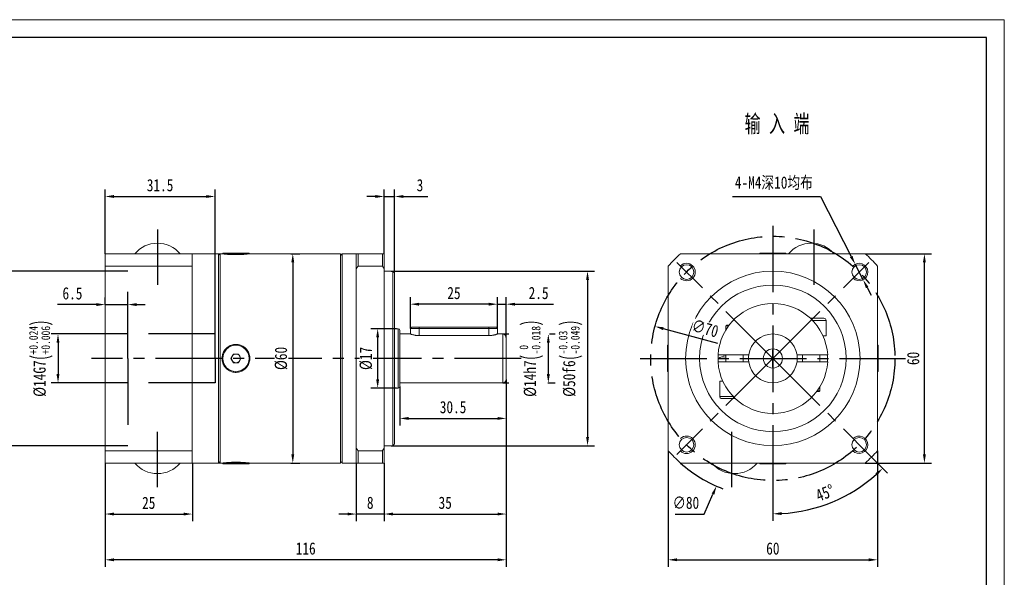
# Model space of a CAD drawing. Header units: millimetres. Extents: x -79 to 348, y -72 to 230.
# Tile 3 of 3: x 65 to 348, y 70 to 230. Entities that reach past the tile are written whole.
import ezdxf

# ---------------------------------------------------------------- set-up
doc = ezdxf.new("R2010")
doc.units = ezdxf.units.MM
doc.header["$PDSIZE"] = -1
doc.linetypes.add('CENTER2', pattern=[28.575, 19.05, -3.175, 3.175, -3.175])
doc.linetypes.add('DASHED2', pattern=[9.525, 6.35, -3.175])
doc.layers.get('0').update_dxf_attribs({"lineweight": 18})
doc.layers.get('Defpoints').update_dxf_attribs({"lineweight": 18})
for name, color, linetype in [('1轮廓实线层', 7, 'Continuous'), ('3中心线层', 1, 'CENTER2'), ('4虚线层', 6, 'DASHED2'), ('7标注层', 4, 'Continuous')]:
    doc.layers.add(name, color=color, linetype=linetype)
doc.layers.add('图框_外框线', color=7, linetype='Continuous', lineweight=18)
doc.styles.get("Standard").update_dxf_attribs({"font": 'txt', "width": 0.707})
doc.styles.add('TH_GBDIM', font='txt', dxfattribs={"width": 0.8})
doc.dimstyles.new('TH_GBDIM', dxfattribs={"dimtxt": 3.5, "dimasz": 2.5, "dimexe": 2, "dimexo": 0, "dimgap": 1.5, "dimtad": 1, "dimdec": 1, "dimdsep": 46, "dimtxsty": 'TH_GBDIM', "dimcen": 2.5, "dimdle": 5, "dimclrd": 4, "dimclre": 4, "dimclrt": 3, "dimadec": 0, "dimazin": 2, "dimtfac": 0.714286, "dimtdec": 1, "dimtmove": 0, "dimatfit": 3, "dimfxl": 1, "dimtolj": 1, "dimarcsym": 0})

# ---------------------------------------------------------------- blocks, each defined once
blk = doc.blocks.new('*D66')
at = {"layer": '7标注层', "color": 4, "lineweight": -2}
for p, q in [((269.8, 178.94), (294.98, 178.94)), ((294.98, 178.94), (303.82, 161.74)), ((307.25, 155.07), (304.97, 159.51)), ((308.4, 152.84), (309.54, 150.62))]:
    blk.add_line(p, q, dxfattribs=at)
at = {"layer": '7标注层', "color": 4}
for points in [[(303.45, 161.55), (304.2, 161.93), (304.97, 159.51)], [(308.77, 153.03), (308.03, 152.65), (307.25, 155.07)]]:
    blk.add_solid(points, dxfattribs=at)
at = {"layer": 'Defpoints', "color": 0}
for p in [(304.97, 159.51), (307.25, 155.07)]:
    blk.add_point(p, dxfattribs=at)
at = {"layer": '7标注层', "color": 3, "insert": (281.64, 182.74), "char_height": 3.5, "attachment_point": 5, "style": 'TH_GBDIM'}
blk.add_mtext('\\A1;{4-M4深10均布}{}{}', dxfattribs=at)
blk = doc.blocks.new('*D67')
at = {"layer": '7标注层', "color": 4, "lineweight": -2}
for p, q in [((251.36, 106.08), (251.36, 72.84)), ((311.36, 106.08), (311.36, 72.84)), ((253.86, 74.84), (308.86, 74.84))]:
    blk.add_line(p, q, dxfattribs=at)
at = {"layer": '7标注层', "color": 4}
for points in [[(253.86, 75.26), (253.86, 74.43), (251.36, 74.84)], [(308.86, 74.43), (308.86, 75.26), (311.36, 74.84)]]:
    blk.add_solid(points, dxfattribs=at)
at = {"layer": 'Defpoints', "color": 0}
for p in [(251.36, 106.08), (311.36, 106.08), (311.36, 74.84)]:
    blk.add_point(p, dxfattribs=at)
at = {"layer": '7标注层', "color": 3, "insert": (281.36, 78.06), "char_height": 3.5, "attachment_point": 5, "style": 'TH_GBDIM'}
blk.add_mtext('\\A1;60', dxfattribs=at)
blk = doc.blocks.new('*D68')
at = {"layer": '7标注层', "color": 4, "lineweight": -2}
for p, q in [((307.82, 162.54), (326.81, 162.54)), ((324.81, 105.04), (324.81, 160.04)), ((307.82, 102.54), (326.81, 102.54))]:
    blk.add_line(p, q, dxfattribs=at)
at = {"layer": '7标注层', "color": 4}
for points in [[(325.23, 160.04), (324.39, 160.04), (324.81, 162.54)], [(324.39, 105.04), (325.23, 105.04), (324.81, 102.54)]]:
    blk.add_solid(points, dxfattribs=at)
at = {"layer": 'Defpoints', "color": 0}
for p in [(307.82, 162.54), (324.81, 162.54), (307.82, 102.54)]:
    blk.add_point(p, dxfattribs=at)
at = {"layer": '7标注层', "color": 3, "insert": (321.6, 132.54), "char_height": 3.5, "attachment_point": 5, "rotation": 90, "style": 'TH_GBDIM'}
blk.add_mtext('\\A1;60', dxfattribs=at)
blk = doc.blocks.new('*D69')
at = {"layer": '7标注层', "color": 4, "lineweight": -2}
for p, q in [((96.43, 139.54), (74.42, 139.54)), ((76.42, 137.04), (76.42, 128.04)), ((96.43, 125.54), (74.42, 125.54))]:
    blk.add_line(p, q, dxfattribs=at)
at = {"layer": '7标注层', "color": 4}
for points in [[(76.83, 137.04), (76, 137.04), (76.42, 139.54)], [(76, 128.04), (76.83, 128.04), (76.42, 125.54)]]:
    blk.add_solid(points, dxfattribs=at)
at = {"layer": 'Defpoints', "color": 0}
for p in [(96.43, 139.54), (76.42, 125.54), (96.43, 125.54)]:
    blk.add_point(p, dxfattribs=at)
at = {"layer": '7标注层', "color": 3, "insert": (71.55, 132.54), "char_height": 3.5, "attachment_point": 5, "rotation": 90, "style": 'TH_GBDIM'}
blk.add_mtext('\\A1;{%%c14}{}{G7\\H0.7143x;{\\H2x;\\W0.5;(}\\S+0.024^ +0.006;{\\H2x;\\W0.5;)}}', dxfattribs=at)
blk = doc.blocks.new('*D70')
at = {"layer": '7标注层', "color": 4, "lineweight": -2}
for p, q in [((89.93, 157.54), (60.84, 157.54)), ((62.84, 155.04), (62.84, 110.04)), ((89.93, 107.54), (60.84, 107.54))]:
    blk.add_line(p, q, dxfattribs=at)
at = {"layer": '7标注层', "color": 4}
for points in [[(63.26, 155.04), (62.43, 155.04), (62.84, 157.54)], [(62.43, 110.04), (63.26, 110.04), (62.84, 107.54)]]:
    blk.add_solid(points, dxfattribs=at)
at = {"layer": 'Defpoints', "color": 0}
for p in [(89.93, 157.54), (62.84, 107.54), (89.93, 107.54)]:
    blk.add_point(p, dxfattribs=at)
at = {"layer": '7标注层', "color": 3, "insert": (57.98, 132.54), "char_height": 3.5, "attachment_point": 5, "rotation": 90, "style": 'TH_GBDIM'}
blk.add_mtext('\\A1;{%%c50}{}{F6\\H0.7143x;{\\H2x;\\W0.5;(}\\S+0.049^ +0.03;{\\H2x;\\W0.5;)}}', dxfattribs=at)
blk = doc.blocks.new('*D71')
at = {"layer": '7标注层', "color": 4, "lineweight": -2}
for p, q in [((89.93, 147.96), (89.93, 149.96)), ((96.43, 147.96), (96.43, 149.96)), ((87.43, 147.96), (76.28, 147.96)), ((89.93, 147.96), (96.43, 147.96)), ((98.93, 147.96), (101.43, 147.96))]:
    blk.add_line(p, q, dxfattribs=at)
at = {"layer": '7标注层', "color": 4}
for points in [[(87.43, 147.55), (87.43, 148.38), (89.93, 147.96)], [(98.93, 148.38), (98.93, 147.55), (96.43, 147.96)]]:
    blk.add_solid(points, dxfattribs=at)
at = {"layer": 'Defpoints', "color": 0}
for p in [(89.93, 147.96), (96.43, 147.96), (96.43, 147.96)]:
    blk.add_point(p, dxfattribs=at)
at = {"layer": '7标注层', "color": 3, "insert": (80.56, 151.17), "char_height": 3.5, "attachment_point": 5, "style": 'TH_GBDIM'}
blk.add_mtext('\\A1;6.5', dxfattribs=at)
blk = doc.blocks.new('*D72')
at = {"layer": '7标注层', "color": 4, "lineweight": -2}
for p, q in [((89.93, 162.54), (89.93, 180.94)), ((121.43, 139.54), (121.43, 180.94)), ((92.43, 178.94), (118.93, 178.94))]:
    blk.add_line(p, q, dxfattribs=at)
at = {"layer": '7标注层', "color": 4}
for points in [[(92.43, 179.35), (92.43, 178.52), (89.93, 178.94)], [(118.93, 178.52), (118.93, 179.35), (121.43, 178.94)]]:
    blk.add_solid(points, dxfattribs=at)
at = {"layer": 'Defpoints', "color": 0}
for p in [(121.43, 178.94), (89.93, 162.54), (121.43, 139.54)]:
    blk.add_point(p, dxfattribs=at)
at = {"layer": '7标注层', "color": 3, "insert": (105.68, 182.15), "char_height": 3.5, "attachment_point": 5, "style": 'TH_GBDIM'}
blk.add_mtext('\\A1;31.5', dxfattribs=at)
blk = doc.blocks.new('*D73')
at = {"layer": '7标注层', "color": 4, "lineweight": -2}
for p, q in [((89.93, 102.54), (89.93, 85.95)), ((114.93, 102.54), (114.93, 85.95)), ((92.43, 87.95), (112.43, 87.95))]:
    blk.add_line(p, q, dxfattribs=at)
at = {"layer": '7标注层', "color": 4}
for points in [[(92.43, 88.37), (92.43, 87.54), (89.93, 87.95)], [(112.43, 87.54), (112.43, 88.37), (114.93, 87.95)]]:
    blk.add_solid(points, dxfattribs=at)
at = {"layer": 'Defpoints', "color": 0}
for p in [(89.93, 102.54), (114.93, 102.54), (114.93, 87.95)]:
    blk.add_point(p, dxfattribs=at)
at = {"layer": '7标注层', "color": 3, "insert": (102.43, 91.14), "char_height": 3.5, "attachment_point": 5, "style": 'TH_GBDIM'}
blk.add_mtext('\\A1;25', dxfattribs=at)
blk = doc.blocks.new('*D74')
at = {"layer": '7标注层', "color": 4, "lineweight": -2}
for p, q in [((204.93, 119.94), (204.93, 72.84)), ((89.93, 96.42), (89.93, 72.84)), ((202.43, 74.84), (92.43, 74.84))]:
    blk.add_line(p, q, dxfattribs=at)
at = {"layer": '7标注层', "color": 4}
for points in [[(92.43, 75.26), (92.43, 74.43), (89.93, 74.84)], [(202.43, 74.43), (202.43, 75.26), (204.93, 74.84)]]:
    blk.add_solid(points, dxfattribs=at)
at = {"layer": 'Defpoints', "color": 0}
for p in [(204.93, 119.94), (89.93, 96.42), (89.93, 74.84)]:
    blk.add_point(p, dxfattribs=at)
at = {"layer": '7标注层', "color": 3, "insert": (147.43, 78.06), "char_height": 3.5, "attachment_point": 5, "style": 'TH_GBDIM'}
blk.add_mtext('\\A1;{116}{}{}', dxfattribs=at)
blk = doc.blocks.new('*D75')
at = {"layer": '7标注层', "color": 4, "lineweight": -2}
for p, q in [((169.93, 162.54), (169.93, 180.94)), ((172.93, 157.04), (172.93, 180.94)), ((167.43, 178.94), (164.93, 178.94)), ((169.93, 178.94), (172.93, 178.94)), ((175.43, 178.94), (182.45, 178.94))]:
    blk.add_line(p, q, dxfattribs=at)
at = {"layer": '7标注层', "color": 4}
for points in [[(167.43, 178.52), (167.43, 179.35), (169.93, 178.94)], [(175.43, 179.35), (175.43, 178.52), (172.93, 178.94)]]:
    blk.add_solid(points, dxfattribs=at)
at = {"layer": 'Defpoints', "color": 0}
for p in [(172.93, 178.94), (169.93, 162.54), (172.93, 157.04)]:
    blk.add_point(p, dxfattribs=at)
at = {"layer": '7标注层', "color": 3, "insert": (180.19, 182.15), "char_height": 3.5, "attachment_point": 5, "style": 'TH_GBDIM'}
blk.add_mtext('\\A1;{3}{}{}', dxfattribs=at)
blk = doc.blocks.new('*D76')
at = {"layer": '7标注层', "color": 4, "lineweight": -2}
for p, q in [((174.43, 124.54), (174.43, 113.35)), ((204.93, 126.54), (204.93, 113.35)), ((176.93, 115.35), (202.43, 115.35))]:
    blk.add_line(p, q, dxfattribs=at)
at = {"layer": '7标注层', "color": 4}
for points in [[(176.93, 115.76), (176.93, 114.93), (174.43, 115.35)], [(202.43, 114.93), (202.43, 115.76), (204.93, 115.35)]]:
    blk.add_solid(points, dxfattribs=at)
at = {"layer": 'Defpoints', "color": 0}
for p in [(174.43, 124.54), (204.93, 126.54), (204.93, 115.35)]:
    blk.add_point(p, dxfattribs=at)
at = {"layer": '7标注层', "color": 3, "insert": (189.68, 118.56), "char_height": 3.5, "attachment_point": 5, "style": 'TH_GBDIM'}
blk.add_mtext('\\A1;30.5', dxfattribs=at)
blk = doc.blocks.new('*D77')
at = {"layer": '7标注层', "color": 4, "lineweight": -2}
for p, q in [((171.93, 157.54), (230.23, 157.54)), ((228.23, 155.04), (228.23, 110.04)), ((171.93, 107.54), (230.23, 107.54))]:
    blk.add_line(p, q, dxfattribs=at)
at = {"layer": '7标注层', "color": 4}
for points in [[(228.65, 155.04), (227.82, 155.04), (228.23, 157.54)], [(227.82, 110.04), (228.65, 110.04), (228.23, 107.54)]]:
    blk.add_solid(points, dxfattribs=at)
at = {"layer": 'Defpoints', "color": 0}
for p in [(171.93, 157.54), (171.93, 107.54), (228.23, 107.54)]:
    blk.add_point(p, dxfattribs=at)
at = {"layer": '7标注层', "color": 3, "insert": (223.37, 132.54), "char_height": 3.5, "attachment_point": 5, "rotation": 90, "style": 'TH_GBDIM'}
blk.add_mtext('\\A1;{%%c50}{}{f6\\H0.7143x;{\\H2x;\\W0.5;(}\\S-0.03^ -0.049;{\\H2x;\\W0.5;)}}', dxfattribs=at)
blk = doc.blocks.new('*D78')
at = {"layer": '7标注层', "color": 4, "lineweight": -2}
for p, q in [((202.43, 141.14), (202.43, 150.08)), ((204.93, 138.54), (204.93, 150.08)), ((199.93, 148.08), (197.43, 148.08)), ((202.43, 148.08), (204.93, 148.08)), ((207.43, 148.08), (218.48, 148.08))]:
    blk.add_line(p, q, dxfattribs=at)
at = {"layer": '7标注层', "color": 4}
for points in [[(199.93, 147.66), (199.93, 148.49), (202.43, 148.08)], [(207.43, 148.49), (207.43, 147.66), (204.93, 148.08)]]:
    blk.add_solid(points, dxfattribs=at)
at = {"layer": 'Defpoints', "color": 0}
for p in [(204.93, 148.08), (202.43, 141.14), (204.93, 138.54)]:
    blk.add_point(p, dxfattribs=at)
at = {"layer": '7标注层', "color": 3, "insert": (214.2, 151.27), "char_height": 3.5, "attachment_point": 5, "style": 'TH_GBDIM'}
blk.add_mtext('\\A1;2.5', dxfattribs=at)
blk = doc.blocks.new('*D79')
at = {"layer": '7标注层', "color": 4, "lineweight": -2}
for p, q in [((177.43, 141.14), (177.43, 150.08)), ((202.43, 141.14), (202.43, 150.08)), ((199.93, 148.08), (179.93, 148.08))]:
    blk.add_line(p, q, dxfattribs=at)
at = {"layer": '7标注层', "color": 4}
for points in [[(179.93, 148.49), (179.93, 147.66), (177.43, 148.08)], [(199.93, 147.66), (199.93, 148.49), (202.43, 148.08)]]:
    blk.add_solid(points, dxfattribs=at)
at = {"layer": 'Defpoints', "color": 0}
for p in [(177.43, 148.08), (177.43, 141.14), (202.43, 141.14)]:
    blk.add_point(p, dxfattribs=at)
at = {"layer": '7标注层', "color": 3, "insert": (189.93, 151.27), "char_height": 3.5, "attachment_point": 5, "style": 'TH_GBDIM'}
blk.add_mtext('\\A1;25', dxfattribs=at)
blk = doc.blocks.new('*D80')
at = {"layer": '7标注层', "color": 4, "lineweight": -2}
for p, q in [((169.93, 102.54), (169.93, 85.95)), ((204.93, 104.01), (204.93, 85.95)), ((172.43, 87.95), (202.43, 87.95))]:
    blk.add_line(p, q, dxfattribs=at)
at = {"layer": '7标注层', "color": 4}
for points in [[(172.43, 88.37), (172.43, 87.54), (169.93, 87.95)], [(202.43, 87.54), (202.43, 88.37), (204.93, 87.95)]]:
    blk.add_solid(points, dxfattribs=at)
at = {"layer": 'Defpoints', "color": 0}
for p in [(169.93, 102.54), (204.93, 104.01), (204.93, 87.95)]:
    blk.add_point(p, dxfattribs=at)
at = {"layer": '7标注层', "color": 3, "insert": (187.43, 91.16), "char_height": 3.5, "attachment_point": 5, "style": 'TH_GBDIM'}
blk.add_mtext('\\A1;35', dxfattribs=at)
blk = doc.blocks.new('*D81')
at = {"layer": '7标注层', "color": 4, "lineweight": -2}
for p, q in [((161.93, 102.54), (161.93, 85.95)), ((169.93, 102.54), (169.93, 85.95)), ((159.43, 87.95), (156.93, 87.95)), ((169.93, 87.95), (161.93, 87.95)), ((172.43, 87.95), (174.93, 87.95))]:
    blk.add_line(p, q, dxfattribs=at)
at = {"layer": '7标注层', "color": 4}
for points in [[(159.43, 87.54), (159.43, 88.37), (161.93, 87.95)], [(172.43, 88.37), (172.43, 87.54), (169.93, 87.95)]]:
    blk.add_solid(points, dxfattribs=at)
at = {"layer": 'Defpoints', "color": 0}
for p in [(161.93, 102.54), (169.93, 102.54), (161.93, 87.95)]:
    blk.add_point(p, dxfattribs=at)
at = {"layer": '7标注层', "color": 3, "insert": (165.93, 91.16), "char_height": 3.5, "attachment_point": 5, "style": 'TH_GBDIM'}
blk.add_mtext('\\A1;8', dxfattribs=at)
blk = doc.blocks.new('*D85')
at = {"layer": '7标注层', "color": 4, "lineweight": -2}
for p, q in [((203.93, 139.54), (205.62, 139.54)), ((217.35, 139.54), (218.99, 139.54)), ((216.99, 137.04), (216.99, 128.04)), ((203.93, 125.54), (205.62, 125.54)), ((216.89, 125.54), (218.99, 125.54))]:
    blk.add_line(p, q, dxfattribs=at)
at = {"layer": '7标注层', "color": 4}
for points in [[(217.41, 137.04), (216.57, 137.04), (216.99, 139.54)], [(216.57, 128.04), (217.41, 128.04), (216.99, 125.54)]]:
    blk.add_solid(points, dxfattribs=at)
at = {"layer": 'Defpoints', "color": 0}
for p in [(203.93, 139.54), (203.93, 125.54), (216.99, 125.54)]:
    blk.add_point(p, dxfattribs=at)
at = {"layer": '7标注层', "color": 3, "insert": (212.13, 132.54), "char_height": 3.5, "attachment_point": 5, "rotation": 90, "style": 'TH_GBDIM'}
blk.add_mtext('\\A1;{%%c14}{}{h7\\H0.7143x;{\\H2x;\\W0.5;(}\\S 0^ -0.018;{\\H2x;\\W0.5;)}}', dxfattribs=at)
blk = doc.blocks.new('*D86')
at = {"layer": '7标注层', "color": 4, "lineweight": -2}
for p, q in [((281.36, 130.04), (281.36, 135.04)), ((278.86, 132.54), (283.86, 132.54)), ((261.67, 87.95), (264.19, 93.67)), ((253.31, 87.95), (261.67, 87.95))]:
    blk.add_line(p, q, dxfattribs=at)
blk.add_arc((281.36, 132.54), 40, 228.5904, 249.0341, dxfattribs=at)
at = {"layer": '7标注层', "color": 4}
blk.add_solid([(264.57, 93.5), (263.81, 93.83), (265.2, 95.95)], dxfattribs=at)
at = {"layer": 'Defpoints', "color": 0}
for p in [(297.52, 169.13), (265.2, 95.95)]:
    blk.add_point(p, dxfattribs=at)
at = {"layer": '7标注层', "color": 3, "insert": (256.43, 91.16), "char_height": 3.5, "attachment_point": 5, "style": 'TH_GBDIM'}
blk.add_mtext('\\A1;{∅80}{}{}', dxfattribs=at)
blk = doc.blocks.new('*D88')
at = {"color": 4, "lineweight": -2}
for p, q in [((308.87, 105.03), (314.26, 99.64)), ((281.36, 94.54), (281.36, 86.01))]:
    blk.add_line(p, q, dxfattribs=at)
blk.add_arc((281.36, 132.54), 44.53, 273.2173, 311.7827, dxfattribs=at)
at = {"color": 4}
for points in [[(311.32, 99.04), (310.74, 99.64), (312.85, 101.06)], [(283.85, 88.5), (283.87, 87.67), (281.36, 88.01)]]:
    blk.add_solid(points, dxfattribs=at)
at = {"layer": 'Defpoints', "color": 0}
for p in [(281.36, 170.54), (281.36, 132.54), (308.87, 105.03), (281.36, 94.54), (303.63, 93.98)]:
    blk.add_point(p, dxfattribs=at)
at = {"color": 3, "insert": (296.31, 94), "char_height": 3.5, "attachment_point": 5, "rotation": 21.1964, "style": 'TH_GBDIM'}
blk.add_mtext('\\A1;45%%d', dxfattribs=at)
blk = doc.blocks.new('*D89')
at = {"layer": '7标注层', "color": 4, "lineweight": -2}
blk.add_line((265.55, 136.83), (250, 141.05), dxfattribs=at)
at = {"layer": '7标注层', "color": 4}
blk.add_solid([(250.11, 141.46), (249.89, 140.65), (247.58, 141.71)], dxfattribs=at)
at = {"layer": 'Defpoints', "color": 0}
for p in [(247.58, 141.71), (315.14, 123.38)]:
    blk.add_point(p, dxfattribs=at)
at = {"layer": '7标注层', "color": 3, "insert": (261.94, 141.14), "char_height": 3.5, "attachment_point": 5, "rotation": 344.8165, "style": 'TH_GBDIM'}
blk.add_mtext('\\A1;∅70', dxfattribs=at)
blk = doc.blocks.new('*D90')
at = {"layer": '7标注层', "color": 4, "lineweight": -2}
for p, q in [((173.43, 141.04), (166.06, 141.04)), ((168.06, 138.54), (168.06, 126.54)), ((173.43, 124.04), (166.06, 124.04))]:
    blk.add_line(p, q, dxfattribs=at)
at = {"layer": '7标注层', "color": 4}
for points in [[(168.48, 138.54), (167.64, 138.54), (168.06, 141.04)], [(167.64, 126.54), (168.48, 126.54), (168.06, 124.04)]]:
    blk.add_solid(points, dxfattribs=at)
at = {"layer": 'Defpoints', "color": 0}
for p in [(173.43, 141.04), (168.06, 124.04), (173.43, 124.04)]:
    blk.add_point(p, dxfattribs=at)
at = {"layer": '7标注层', "color": 3, "insert": (164.72, 132.54), "char_height": 3.5, "attachment_point": 5, "rotation": 90, "style": 'TH_GBDIM'}
blk.add_mtext('\\A1;{%%c17}{}{}', dxfattribs=at)
blk = doc.blocks.new('*D91')
at = {"layer": '7标注层', "color": 4, "lineweight": -2}
for p, q in [((143.18, 162.54), (145.73, 162.54)), ((143.73, 160.04), (143.73, 105.04)), ((143.18, 102.54), (145.73, 102.54))]:
    blk.add_line(p, q, dxfattribs=at)
at = {"layer": '7标注层', "color": 4}
for points in [[(144.14, 160.04), (143.31, 160.04), (143.73, 162.54)], [(143.31, 105.04), (144.14, 105.04), (143.73, 102.54)]]:
    blk.add_solid(points, dxfattribs=at)
at = {"layer": 'Defpoints', "color": 0}
for p in [(143.18, 162.54), (143.18, 102.54), (143.73, 102.54)]:
    blk.add_point(p, dxfattribs=at)
at = {"layer": '7标注层', "color": 3, "insert": (140.39, 132.54), "char_height": 3.5, "attachment_point": 5, "rotation": 90, "style": 'TH_GBDIM'}
blk.add_mtext('\\A1;{%%c60}{}{}', dxfattribs=at)

msp = doc.modelspace()

# ---------------------------------------------------------------- linework, layer by layer
at = {"color": 7, "linetype": 'Continuous', "lineweight": 15}
for p, q in [((104.947112, 165.541958), (104.908631, 165.541958)), ((292.380923, 165.541958), (292.342441, 165.541958)), ((89.927871, 158.999449), (89.927871, 162.541936)), ((107.925796, 162.541936), (89.927871, 162.541936)), ((114.927871, 162.541936), (114.927871, 132.541936)), ((114.927872, 162.541936), (114.927872, 158.999449)), ((122.427871, 132.541936), (122.427871, 162.541936)), ((122.927871, 162.541936), (122.927871, 102.541936)), ((123.662871, 162.721936), (129.310371, 162.721936)), ((129.310371, 162.721936), (131.192871, 162.721936)), ((157.427871, 162.541936), (157.427871, 102.541936)), ((157.927871, 162.541936), (157.927871, 132.541936)), ((161.927871, 158.237267), (161.927871, 162.541936)), ((162.427871, 162.541936), (162.427871, 158.999449)), ((169.427871, 162.541936), (162.427871, 162.541936)), ((169.427871, 158.999449), (169.427871, 162.541936)), ((169.927871, 162.541936), (169.927871, 158.237267)), ((307.819195, 162.541936), (254.904169, 162.541936)), ((277.596682, 162.721936), (285.126682, 162.721936)), ((89.927871, 106.084423), (89.927871, 158.999449)), ((89.927871, 158.999449), (114.927872, 158.999449)), ((89.927871, 106.084424), (89.927871, 158.999449)), ((114.927872, 132.541937), (114.927872, 158.999449)), ((161.927871, 132.541936), (161.927871, 158.237267)), ((162.427871, 158.999449), (169.427871, 158.999449)), ((169.927871, 106.846606), (169.927871, 158.237267)), ((251.361682, 158.999449), (251.361682, 106.084423)), ((311.361682, 106.084423), (311.361682, 158.999449)), ((172.427871, 107.541936), (172.427871, 157.541936)), ((172.927871, 157.041936), (172.927871, 108.041936)), ((292.123304, 144.041936), (294.174182, 144.041936)), ((294.174182, 144.041936), (295.986682, 144.041936)), ((179.927871, 141.141936), (177.427871, 141.141936)), ((177.827871, 141.541936), (179.927871, 141.541936)), ((179.927871, 141.541936), (199.927871, 141.541936)), ((179.927871, 141.541936), (179.927871, 141.141936)), ((199.927871, 141.141936), (179.927871, 141.141936)), ((179.927871, 141.141936), (179.927871, 139.080285)), ((199.927871, 141.141936), (199.927871, 141.541936)), ((199.927871, 141.541936), (202.027871, 141.541936)), ((202.427871, 141.141936), (199.927871, 141.141936)), ((199.927871, 141.141936), (199.927871, 139.080285)), ((268.650565, 141.841936), (267.861682, 141.841936)), ((268.061682, 142.041936), (268.783866, 142.041936)), ((294.486682, 143.416936), (292.754525, 143.416936)), ((296.611682, 143.416936), (294.486682, 143.416936)), ((173.927871, 132.541936), (173.927871, 141.041936)), ((174.427871, 140.541936), (174.427871, 132.541936)), ((199.927871, 139.080285), (179.927871, 139.080285)), ((203.927871, 132.541936), (203.927871, 139.541936)), ((204.927871, 138.541936), (204.927871, 132.541936)), ((296.611682, 139.041936), (295.707849, 139.041936)), ((251.181682, 128.776936), (251.181682, 136.306936)), ((311.541682, 136.306936), (311.541682, 128.776936)), ((125.984496, 132.541936), (126.706184, 133.791936)), ((126.706184, 133.791936), (128.149559, 133.791936)), ((128.149559, 133.791936), (128.871247, 132.541936)), ((273.928648, 133.541936), (266.144504, 133.541936)), ((296.57886, 133.541936), (288.794717, 133.541936)), ((297.00478, 133.400966), (296.813174, 133.552495)), ((114.927871, 132.541936), (114.927871, 102.541936)), ((114.927872, 106.084424), (114.927872, 132.541937)), ((122.427871, 102.541936), (122.427871, 132.541936)), ((126.706184, 131.291936), (125.984496, 132.541936)), ((128.149559, 131.291936), (126.706184, 131.291936)), ((128.871247, 132.541936), (128.149559, 131.291936)), ((157.927871, 132.541936), (157.927871, 102.541936)), ((161.927871, 106.846606), (161.927871, 132.541936)), ((173.927871, 124.041936), (173.927871, 132.541936)), ((174.427871, 132.541936), (174.427871, 124.541936)), ((203.927871, 125.541936), (203.927871, 132.541936)), ((204.927871, 132.541936), (204.927871, 126.541936)), ((265.727131, 131.539307), (265.702777, 132.048865)), ((266.144504, 131.541936), (273.928648, 131.541936)), ((288.794717, 131.541936), (296.57886, 131.541936)), ((266.111682, 126.041936), (267.015516, 126.041936)), ((266.111682, 121.666936), (268.236682, 121.666936)), ((268.236682, 121.666936), (269.968839, 121.666936)), ((294.661682, 123.041936), (293.924027, 123.041936)), ((294.072799, 123.241936), (294.861682, 123.241936)), ((268.549182, 121.041936), (266.736682, 121.041936)), ((270.600061, 121.041936), (268.549182, 121.041936)), ((114.927872, 106.084424), (89.927871, 106.084424)), ((89.927871, 102.541936), (89.927871, 106.084423)), ((114.927872, 106.084424), (114.927872, 102.541937)), ((161.927871, 102.541936), (161.927871, 106.846606)), ((169.427871, 106.084423), (162.427871, 106.084423)), ((162.427871, 106.084423), (162.427871, 102.541936)), ((169.427871, 102.541936), (169.427871, 106.084423)), ((169.927871, 106.846606), (169.927871, 102.541936)), ((89.927871, 102.541936), (107.925796, 102.541936)), ((131.192871, 102.361936), (123.662871, 102.361936)), ((162.427871, 102.541936), (169.427871, 102.541936)), ((254.904169, 102.541936), (307.819195, 102.541936)), ((285.126682, 102.361936), (277.596682, 102.361936)), ((104.908631, 99.541914), (104.947112, 99.541914)), ((270.342441, 99.541914), (270.380923, 99.541914))]:
    msp.add_line(p, q, dxfattribs=at)
at = {"color": 7, "linetype": 'Continuous', "lineweight": 15, "flags": 128}
for points in [[(265.702777, 132.048865), (265.716435, 133.360898), (265.72715, 133.544863)], [(296.996162, 133.54567), (297.0275, 132.378848), (296.996187, 131.538589)]]:
    msp.add_lwpolyline(points, dxfattribs=at)
for centre in [(256.612945, 157.290674), (306.11042, 157.290674), (256.612945, 107.793199), (306.11042, 107.793199)]:
    msp.add_circle(centre, 2.1)
at = {"color": 7, "linetype": 'Continuous', "lineweight": 15}
for centre, radius in [((281.361682, 132.541936), 25), ((281.361682, 132.541936), 21), ((127.427871, 132.541936), 3.765), ((281.361682, 132.541936), 2.75), ((281.361682, 132.541936), 2.75)]:
    msp.add_circle(centre, radius, dxfattribs=at)
for centre, radius, start, end in [((104.908631, 157.041958), 8.5, 90, 139.67997746), ((104.947112, 157.041958), 8.5, 40.32002254, 90), ((292.342441, 157.041958), 8.5, 90, 139.67997746), ((292.380923, 157.041958), 8.5, 40.32002254, 90), ((281.361682, 132.541936), 40, 131.40962211, 138.59037789), ((281.361682, 132.541936), 40, 41.40962211, 48.59037789), ((281.361682, 132.541936), 15.75, 3.64027588, 176.35972412), ((295.986682, 143.416936), 0.625, 0, 90), ((173.927871, 140.541936), 0.5, 0, 90), ((203.927871, 138.541936), 1, 0, 90), ((281.361682, 132.541936), 7, 8.2132107, 171.7867893), ((127.427871, 132.541936), 1.25, 150, 210), ((127.427871, 132.541936), 1.25, 90, 150), ((127.427871, 132.541936), 1.25, 30, 90), ((127.427871, 132.541936), 1.25, 330, 30), ((267.204424, 130.91881), 2.125, 71.98306934, 135.24046322), ((267.444475, 135.60361), 2.125, 255.97720168, 281.32259052), ((281.361682, 132.541936), 7, 171.7867893, 188.2132107), ((281.361682, 132.541936), 7, 351.7867893, 8.2132107), ((127.427871, 132.541936), 1.25, 210, 270), ((127.427871, 132.541936), 1.25, 270, 330), ((281.361682, 132.541936), 15.75, 183.64027588, 356.35972412), ((281.361682, 132.541936), 7, 188.2132107, 351.7867893), ((173.927871, 124.541936), 0.5, 270, 0), ((203.927871, 126.541936), 1, 270, 0), ((266.736682, 121.666936), 0.625, 180, 270), ((281.361682, 132.541936), 40, 221.40962211, 228.59037789), ((281.361682, 132.541936), 40, 311.40962211, 318.59037789), ((104.908631, 108.041914), 8.5, 220.32002254, 270), ((104.947112, 108.041914), 8.5, 270, 319.67997746), ((270.342441, 108.041914), 8.5, 220.32002254, 270), ((270.380923, 108.041914), 8.5, 270, 319.67997746)]:
    msp.add_arc(centre, radius, start, end, dxfattribs=at)
at = {"color": 4}
for centre, start, end in [((256.612945, 157.290674), 227.0467131, 135), ((306.11042, 157.290674), 225, 137.0467131), ((256.612945, 107.793199), 225, 132.9532869), ((306.11042, 107.793199), 222.9532869, 135)]:
    msp.add_arc(centre, 2.5, start, end, dxfattribs=at)
at = {"color": 7, "linetype": 'Continuous', "lineweight": 15}
for points, knots in [([(107.925796, 162.541936), (108.54285, 162.541936), (109.777998, 162.541936), (111.427626, 162.541936), (112.622879, 162.541936), (113.428702, 162.541936), (113.950108, 162.541936), (114.374531, 162.541936), (114.688464, 162.541936), (114.889664, 162.541936), (114.915136, 162.541936), (114.927871, 162.541936)], [0, 0, 0, 0, 0.1629979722, 0.3262710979, 0.4919228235, 0.5751551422, 0.6583829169, 0.7433472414, 0.8283066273, 0.9141544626, 1, 1, 1, 1]), ([(123.427871, 162.541936), (123.43049, 162.541587), (123.435745, 162.540885), (123.478587, 162.5352), (123.547878, 162.526134), (123.64533, 162.51365), (123.809792, 162.493186), (124.025737, 162.467628), (124.288613, 162.439103), (124.581581, 162.409341), (124.916789, 162.378964), (125.286262, 162.350651), (125.578258, 162.331061), (125.882978, 162.313639), (126.202648, 162.298708), (126.530041, 162.28702), (126.972086, 162.276128), (127.422554, 162.272569), (127.869909, 162.276737), (128.311551, 162.285796), (128.742353, 162.301834), (129.152517, 162.323544), (129.547091, 162.348408), (129.914318, 162.377012), (130.245167, 162.406938), (130.550802, 162.437003), (130.814488, 162.465955), (131.028544, 162.491189), (131.208194, 162.513238), (131.33724, 162.529943), (131.403414, 162.538677), (131.43264, 162.542569), (131.422174, 162.541179), (131.419279, 162.540795)], [0, 0, 0, 0, 0.02621828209, 0.0526198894, 0.07959874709, 0.1067765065, 0.13299452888, 0.18631358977, 0.21347600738, 0.23983777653, 0.2934497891, 0.32076377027, 0.34721885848, 0.37385895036, 0.40108497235, 0.42851460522, 0.45481038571, 0.50830651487, 0.53557242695, 0.56170457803, 0.61485299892, 0.64193090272, 0.66815021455, 0.72146715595, 0.74862619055, 0.77504691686, 0.82878410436, 0.85616572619, 0.88258953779, 0.93634675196, 0.96374729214, 0.98997247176, 1, 1, 1, 1]), ([(179.927871, 139.080285), (179.794384, 139.082675), (179.523362, 139.087527), (179.130821, 139.125306), (178.758061, 139.180942), (178.416085, 139.250297), (178.107637, 139.327047), (177.845125, 139.402761), (177.63521, 139.469944), (177.497629, 139.517099), (177.429777, 139.541253), (177.435084, 139.539363), (177.436873, 139.538727)], [0, 0, 0, 0, 0.1011220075, 0.2053094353, 0.3063967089, 0.4102015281, 0.5154274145, 0.6235208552, 0.7317291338, 0.8433234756, 0.9472020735, 1, 1, 1, 1]), ([(202.41887, 139.538727), (202.420587, 139.539337), (202.42544, 139.541064), (202.361398, 139.518277), (202.237287, 139.47565), (202.049884, 139.415019), (201.807142, 139.343342), (201.507359, 139.26589), (201.158332, 139.191629), (200.76614, 139.129996), (200.351833, 139.088179), (200.066313, 139.082863), (199.927871, 139.080285)], [0, 0, 0, 0, 0.054383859, 0.1537537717, 0.2559370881, 0.3568245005, 0.4603550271, 0.5665813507, 0.6757691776, 0.7837218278, 0.8951324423, 1, 1, 1, 1]), ([(123.427871, 132.541936), (123.438972, 132.318173), (123.461172, 131.870642), (123.634318, 131.218198), (123.907647, 130.604202), (124.280191, 130.042812), (124.743105, 129.55232), (125.282174, 129.143159), (125.884513, 128.831821), (126.530007, 128.624056), (127.200613, 128.530236), (127.874825, 128.547651), (128.534475, 128.67944), (129.162675, 128.916538), (129.741635, 129.257029), (130.258862, 129.688877), (130.695989, 130.204043), (131.043499, 130.785992), (131.286219, 131.419519), (131.420997, 132.08325), (131.440054, 132.758717), (131.348683, 133.425545), (131.145534, 134.065867), (130.8408, 134.66449), (130.438164, 135.203323), (129.950842, 135.670794), (129.389316, 136.049001), (128.771985, 136.330015), (128.11573, 136.50085), (127.442422, 136.561213), (126.770542, 136.505751), (126.118873, 136.341892), (125.505125, 136.069907), (124.942919, 135.700882), (124.450807, 135.240465), (124.038659, 134.703356), (123.726454, 134.102422), (123.482366, 133.380579), (123.447771, 132.848179), (123.427871, 132.541936)], [0, 0, 0, 0, 0.026686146, 0.0533729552, 0.080051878, 0.1067317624, 0.133558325, 0.160384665, 0.1873150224, 0.2142442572, 0.2410129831, 0.2677814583, 0.2943750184, 0.3209695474, 0.347647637, 0.3743263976, 0.4012160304, 0.4281049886, 0.4550050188, 0.4819040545, 0.5085984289, 0.5352930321, 0.5618868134, 0.5884816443, 0.6152320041, 0.6419826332, 0.6689078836, 0.6958321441, 0.7226772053, 0.7495215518, 0.77615299, 0.8027850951, 0.8294042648, 0.8560244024, 0.8828498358, 0.9096750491, 0.9366054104, 0.9635346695, 1, 1, 1, 1]), ([(114.927871, 102.541936), (114.916152, 102.541936), (114.892713, 102.541936), (114.706047, 102.541936), (114.411142, 102.541936), (114.000968, 102.541936), (113.484826, 102.541936), (112.66359, 102.541936), (111.448905, 102.541936), (109.779073, 102.541936), (108.543965, 102.541936), (107.925796, 102.541936)], [0, 0, 0, 0, 0.082377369, 0.1647566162, 0.2479905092, 0.3312288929, 0.4166088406, 0.5019938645, 0.673728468, 0.8367015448, 1, 1, 1, 1]), ([(131.416127, 102.543498), (131.419448, 102.543057), (131.433729, 102.541157), (131.344767, 102.553024), (131.148821, 102.578195), (130.843435, 102.614948), (130.440985, 102.658596), (129.95553, 102.704084), (129.392627, 102.746901), (128.777963, 102.781451), (128.119188, 102.804263), (127.448863, 102.812354), (126.773649, 102.805074), (126.124964, 102.783522), (125.507583, 102.749794), (124.948107, 102.708118), (124.452435, 102.662432), (124.042429, 102.61839), (123.727065, 102.580759), (123.482867, 102.549371), (123.447875, 102.544641), (123.427871, 102.541936)], [0, 0, 0, 0, 0.016411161, 0.070570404, 0.1230080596, 0.1769497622, 0.2296967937, 0.2839537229, 0.3370307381, 0.3916549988, 0.4445663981, 0.499036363, 0.5515386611, 0.60556583, 0.6580562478, 0.7120464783, 0.7649374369, 0.8193498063, 0.8724323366, 0.9270714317, 1, 1, 1, 1])]:
    msp.add_open_spline(points, degree=3, knots=knots, dxfattribs=at)
for points in [[(122.427871, 162.541936), (114.927871, 162.541936)], [(157.427871, 162.541875), (116.926138, 162.541705)], [(122.927871, 162.041936), (122.427871, 162.541936)], [(123.427871, 162.541936), (122.927871, 162.541936)], [(123.662871, 162.721936), (123.662871, 162.511529)], [(131.192871, 162.511596), (131.192871, 162.721936)], [(157.927871, 162.541936), (157.427871, 162.041936)], [(161.927871, 162.541936), (157.927871, 162.541936)], [(161.927871, 162.541936), (162.427871, 162.541936)], [(169.427871, 162.541936), (169.927871, 162.541936)], [(277.596682, 162.721936), (277.596682, 162.541936)], [(285.126682, 162.541936), (285.126682, 162.721936)], [(162.427871, 158.999449), (161.927871, 158.237267)], [(169.927871, 158.237267), (169.427871, 158.999449)], [(172.427871, 157.541936), (169.927871, 157.541936)], [(172.927871, 157.041936), (172.427871, 157.541936)], [(177.827871, 141.541936), (177.427871, 141.141936)], [(177.427871, 141.141936), (177.427871, 139.541936)], [(202.427871, 141.141936), (202.027871, 141.541936)], [(202.427871, 139.541936), (202.427871, 141.141936)], [(268.061682, 142.041936), (267.861682, 141.841936)], [(267.861682, 141.841936), (267.861682, 140.654427)], [(296.611682, 139.041936), (296.611682, 143.416936)], [(173.927871, 141.041936), (172.927871, 141.041936)], [(177.427871, 139.541936), (174.427871, 139.541936)], [(203.927871, 139.541936), (202.427871, 139.541936)], [(251.361682, 136.306936), (251.181682, 136.306936)], [(311.541682, 136.306936), (311.361682, 136.306936)], [(266.144504, 133.541936), (265.64346, 133.541936)], [(267.861682, 133.541936), (267.861682, 131.541936)], [(272.861682, 131.541936), (272.861682, 133.541936)], [(274.433479, 133.541936), (273.928648, 133.541936)], [(288.794717, 133.541936), (288.289885, 133.541936)], [(289.861682, 133.541936), (289.861682, 131.541936)], [(294.861682, 131.541936), (294.861682, 133.541936)], [(297.079904, 133.541936), (296.57886, 133.541936)], [(265.64346, 131.541936), (266.144504, 131.541936)], [(273.928648, 131.541936), (274.433479, 131.541936)], [(288.289885, 131.541936), (288.794717, 131.541936)], [(296.57886, 131.541936), (297.079904, 131.541936)], [(251.181682, 128.776936), (251.361682, 128.776936)], [(311.361682, 128.776936), (311.541682, 128.776936)], [(174.427871, 125.541936), (203.927871, 125.541936)], [(266.111682, 126.041936), (266.111682, 121.666936)], [(294.861682, 123.241936), (294.861682, 124.429446)], [(172.927871, 124.041936), (173.927871, 124.041936)], [(294.661682, 123.041936), (294.861682, 123.241936)], [(169.927871, 107.541936), (172.427871, 107.541936)], [(172.427871, 107.541936), (172.927871, 108.041936)], [(161.927871, 106.846606), (162.427871, 106.084423)], [(169.427871, 106.084423), (169.927871, 106.846606)], [(114.927871, 102.541936), (122.427871, 102.541936)], [(116.922567, 102.542643), (157.427871, 102.541936)], [(122.427871, 102.541936), (122.927871, 103.041936)], [(122.927871, 102.541936), (123.427871, 102.541936)], [(123.662871, 102.572188), (123.662871, 102.361936)], [(131.192871, 102.361936), (131.192871, 102.572229)], [(157.427871, 103.041936), (157.927871, 102.541936)], [(157.927871, 102.541936), (161.927871, 102.541936)], [(162.427871, 102.541936), (161.927871, 102.541936)], [(169.927871, 102.541936), (169.427871, 102.541936)], [(277.596682, 102.541936), (277.596682, 102.361936)], [(285.126682, 102.361936), (285.126682, 102.541936)]]:
    msp.add_open_spline(points, degree=1, dxfattribs=at)
at = {"layer": '3中心线层'}
for p, q in [((104.908631, 169.463538), (104.908631, 153.621915)), ((281.361682, 170.541936), (281.361682, 94.541936)), ((293.112363, 169.432009), (293.112363, 153.590386)), ((281.361682, 132.541936), (253.849807, 160.053811)), ((281.361682, 132.541936), (308.873557, 160.053811)), ((209.170162, 132.541936), (86.000135, 132.541936)), ((243.361682, 132.541936), (319.361682, 132.541936)), ((281.361682, 132.541936), (253.849807, 105.030061)), ((281.361682, 132.541936), (308.873557, 105.030061)), ((104.908631, 95.620334), (104.908631, 111.461957)), ((269.611001, 95.651864), (269.611001, 111.493487))]:
    msp.add_line(p, q, dxfattribs=at)
msp.add_circle((281.361682, 132.541936), 35, dxfattribs=at)
at = {"layer": '4虚线层', "ltscale": 3}
for p, q in [((96.427871, 157.541936), (89.927871, 157.541936)), ((96.427871, 132.541936), (96.427871, 157.541936)), ((121.427871, 139.541936), (96.427871, 139.541936)), ((121.427871, 132.541936), (121.427871, 139.541936)), ((96.427871, 132.541936), (96.427871, 107.541936)), ((121.427871, 132.541936), (121.427871, 125.541936)), ((121.427871, 125.541936), (96.427871, 125.541936)), ((96.427871, 107.541936), (89.927871, 107.541936))]:
    msp.add_line(p, q, dxfattribs=at)
at = {"layer": '图框_外框线', "color": 3}
msp.add_lwpolyline([(-78.998985, -72.156756), (347.714503, -72.156756), (347.714503, 229.590639), (-78.998985, 229.590639)], close=True, dxfattribs=at)
at = {"layer": '图框_外框线', "color": 3, "lineweight": 25}
msp.add_lwpolyline([(-53.599373, -67.076834), (342.63458, -67.076834), (342.63458, 224.510716), (-53.599373, 224.510716)], close=True, dxfattribs=at)

# ---------------------------------------------------------------- texts
at = {"color": 3, "insert": (273.260508, 202.294729), "char_height": 5, "width": 20.14053042, "attachment_point": 1}
msp.add_mtext('输 入 端', dxfattribs=at)

# ---------------------------------------------------------------- dimensions: what is measured, and where the dimension line sits
dim = msp.add_angular_dim_2l(base=(303.625598, 93.979703), line1=((281.361682, 132.541936), (308.873557, 105.030061)), line2=((281.361682, 170.541936), (281.361682, 94.541936)), dimstyle='TH_GBDIM')
dim.commit()
dim.dimension.update_dxf_attribs({"geometry": '*D88', "text_midpoint": (297.461432, 91.026568), "dimtype": 162})
at = {"layer": '7标注层'}
for base, p1, p2, picture, middle in [((121.427871, 178.936174), (89.927871, 162.541936), (121.427871, 139.541936), '*D72', (105.677871, 182.147068)), ((177.427871, 148.076351), (202.427871, 141.141936), (177.427871, 141.141936), '*D79', (189.927871, 151.267692)), ((204.927871, 148.076351), (202.427871, 141.141936), (204.927871, 138.541936), '*D78', (214.204408, 151.267692)), ((114.927871, 87.953075), (89.927871, 102.541936), (114.927871, 102.541936), '*D73', (102.427871, 91.144416)), ((161.927871, 87.953075), (169.927871, 102.541936), (161.927871, 102.541936), '*D81', (165.927871, 91.163969)), ((204.927871, 87.953075), (169.927871, 102.541936), (204.927871, 104.007826), '*D80', (187.427871, 91.163969))]:
    dim = msp.add_linear_dim(base=base, p1=p1, p2=p2, dimstyle='TH_GBDIM', override={"dimexo": 0, "dimgap": 1.5, "dimtad": 1, "dimjust": 0, "dimdec": 5, "dimlfac": 1, "dimse1": 0, "dimse2": 0, "dimsd1": 0, "dimsd2": 0}, dxfattribs=at)
    dim.commit()
    dim.dimension.update_dxf_attribs({"geometry": picture, "text_midpoint": middle})
for base, p1, p2, text, override, picture, middle in [((172.927871, 178.936174), (169.927871, 162.541936), (172.927871, 157.041936), '{<>}{}{}', {"dimexo": 0, "dimgap": 1.5, "dimtad": 1, "dimjust": 0, "dimdec": 1, "dimlfac": 1, "dimse1": 0, "dimse2": 0, "dimsd1": 0, "dimsd2": 0}, '*D75', (180.186531, 182.147068)), ((89.927871, 74.844832), (204.927871, 119.944895), (89.927871, 96.416118), '{116}{}{}', {"dimexo": 0, "dimgap": 1.5, "dimtad": 1, "dimjust": 0, "dimdec": 5, "dimlfac": 1, "dimse1": 0, "dimse2": 0, "dimsd1": 0, "dimsd2": 0}, '*D74', (147.427871, 78.055726))]:
    dim = msp.add_linear_dim(base=base, p1=p1, p2=p2, text=text, dimstyle='TH_GBDIM', override=override, dxfattribs=at)
    dim.commit()
    dim.dimension.update_dxf_attribs({"geometry": picture, "text_midpoint": middle})
for p1, p2, text, override, picture, middle in [((307.253299, 155.067202), (304.967541, 159.514146), '{4-M4深10均布}{}{}', {"dimgap": 1.5, "dimtad": 1, "dimtih": 0, "dimtoh": 1, "dimdec": 0, "dimlfac": 1, "dimse1": 0, "dimse2": 0, "dimsd1": 0, "dimsd2": 0, "dimtix": 0, "dimtofl": 1, "dimatfit": 3}, '*D66', (281.643152, 178.936174)), ((297.523306, 169.131578), (265.200058, 95.952294), '{<>}{}{}', {"dimgap": 1.5, "dimtad": 1, "dimtih": 1, "dimtoh": 1, "dimdec": 1, "dimlfac": 1, "dimse1": 0, "dimse2": 0, "dimsd1": 0, "dimsd2": 0, "dimtix": 0, "dimtofl": 0, "dimatfit": 3}, '*D86', (256.433474, 87.953075))]:
    dim = msp.add_diameter_dim_2p(p1=p1, p2=p2, text=text, dimstyle='TH_GBDIM', override=override, dxfattribs=at)
    dim.commit()
    dim.dimension.update_dxf_attribs({"geometry": picture, "text_midpoint": middle, "dimtype": 163})
dim = msp.add_linear_dim(base=(324.811227, 162.541936), p1=(307.819195, 102.541936), p2=(307.819195, 162.541936), angle=90, dimstyle='TH_GBDIM', override={"dimexo": 0, "dimgap": 1.5, "dimtad": 1, "dimjust": 0, "dimdec": 5, "dimlfac": 1, "dimse1": 0, "dimse2": 0, "dimsd1": 0, "dimsd2": 0}, dxfattribs=at)
dim.commit()
dim.dimension.update_dxf_attribs({"geometry": '*D68', "text_midpoint": (324.811227, 132.541936), "dimtype": 160})
for base, p1, p2, text, picture, middle in [((62.842864, 107.541936), (89.927871, 157.541936), (89.927871, 107.541936), '{%%c<>}{}{F6\\H0.7143x;{\\H2x;\\W0.5;(}\\S+0.049^ +0.03;{\\H2x;\\W0.5;)}}', '*D70', (57.978039, 132.541936)), ((228.233273, 107.541936), (171.927871, 157.541936), (171.927871, 107.541936), '{%%c<>}{}{f6\\H0.7143x;{\\H2x;\\W0.5;(}\\S-0.03^ -0.049;{\\H2x;\\W0.5;)}}', '*D77', (223.368448, 132.541936))]:
    dim = msp.add_linear_dim(base=base, p1=p1, p2=p2, angle=90, text=text, dimstyle='TH_GBDIM', override={"dimexo": 0, "dimgap": 1.5, "dimtad": 1, "dimjust": 0, "dimdec": 5, "dimlfac": 1, "dimse1": 0, "dimse2": 0, "dimsd1": 0, "dimsd2": 0}, dxfattribs=at)
    dim.commit()
    dim.dimension.update_dxf_attribs({"geometry": picture, "text_midpoint": middle})
for base, p1, p2, text, picture, middle in [((76.415976, 125.541936), (96.427871, 139.541936), (96.427871, 125.541936), '{%%c<>}{}{G7\\H0.7143x;{\\H2x;\\W0.5;(}\\S+0.024^ +0.006;{\\H2x;\\W0.5;)}}', '*D69', (76.415976, 132.541936)), ((216.991299, 125.541936), (203.927871, 139.541936), (203.927871, 125.541936), '{%%c<>}{}{h7\\H0.7143x;{\\H2x;\\W0.5;(}\\S 0^ -0.018;{\\H2x;\\W0.5;)}}', '*D85', (216.991299, 132.541936))]:
    dim = msp.add_linear_dim(base=base, p1=p1, p2=p2, angle=90, text=text, dimstyle='TH_GBDIM', override={"dimdec": 5}, dxfattribs=at)
    dim.commit()
    dim.dimension.update_dxf_attribs({"geometry": picture, "text_midpoint": middle, "dimtype": 160})
for base, p1, p2, picture, middle in [((96.427871, 147.962409), (89.927871, 147.962409), (96.427871, 147.962409), '*D71', (80.561205, 147.962409)), ((204.927871, 115.347854), (174.427871, 124.541936), (204.927871, 126.541936), '*D76', (189.677871, 115.347854)), ((311.361682, 74.844832), (251.361682, 106.084423), (311.361682, 106.084423), '*D67', (281.361682, 74.844832))]:
    dim = msp.add_linear_dim(base=base, p1=p1, p2=p2, dimstyle='TH_GBDIM', override={"dimexo": 0, "dimgap": 1.5, "dimtad": 1, "dimjust": 0, "dimdec": 5, "dimlfac": 1, "dimse1": 0, "dimse2": 0, "dimsd1": 0, "dimsd2": 0}, dxfattribs=at)
    dim.commit()
    dim.dimension.update_dxf_attribs({"geometry": picture, "text_midpoint": middle, "dimtype": 160})

# ---------------------------------------------------------------- next in the draw order: wipeouts: each hides what was drawn before it
for points in [[(257.832222, 140.274482), (258.853674, 144.038341), (266.059695, 142.082741), (265.038243, 138.318882)], [(142.427676, 128.608603), (138.527676, 128.608603), (138.527676, 136.47527), (142.427676, 136.47527)], [(166.758815, 128.608603), (162.858815, 128.608603), (162.858815, 136.47527), (166.758815, 136.47527)]]:
    msp.add_wipeout(points).dxf.layer = '1轮廓实线层'

# ---------------------------------------------------------------- next in the draw order: dimensions: what is measured, and where the dimension line sits
dim = msp.add_linear_dim(base=(143.727676, 102.541936), p1=(143.176103, 162.541936), p2=(143.176103, 102.541936), angle=90, text='{%%c<>}{}{}', dimstyle='TH_GBDIM', override={"dimexo": 0, "dimgap": 1.5, "dimtad": 1, "dimjust": 0, "dimdec": 5, "dimlfac": 1, "dimse1": 0, "dimse2": 0, "dimsd1": 0, "dimsd2": 0}, dxfattribs=at)
dim.commit()
dim.dimension.update_dxf_attribs({"geometry": '*D91', "text_midpoint": (140.388994, 132.541936)})
dim = msp.add_diameter_dim_2p(p1=(315.139906, 123.375059), p2=(247.583459, 141.708813), dimstyle='TH_GBDIM', override={"dimgap": 1.5, "dimtad": 1, "dimtih": 0, "dimtoh": 0, "dimdec": 5, "dimlfac": 1, "dimse1": 0, "dimse2": 0, "dimsd1": 0, "dimsd2": 0, "dimtix": 0}, dxfattribs=at)
dim.commit()
dim.dimension.update_dxf_attribs({"geometry": '*D89', "text_midpoint": (261.094748, 138.042062), "dimtype": 163})
dim = msp.add_linear_dim(base=(168.058815, 124.041936), p1=(173.427871, 141.041936), p2=(173.427871, 124.041936), angle=90, text='{%%c<>}{}{}', dimstyle='TH_GBDIM', override={"dimexo": 0, "dimgap": 1.5, "dimtad": 1, "dimjust": 0, "dimdec": 5, "dimlfac": 1, "dimse1": 0, "dimse2": 0, "dimsd1": 0, "dimsd2": 0}, dxfattribs=at)
dim.commit()
dim.dimension.update_dxf_attribs({"geometry": '*D90', "text_midpoint": (168.058815, 132.541936), "dimtype": 160})

doc.saveas('drawing.dxf')
